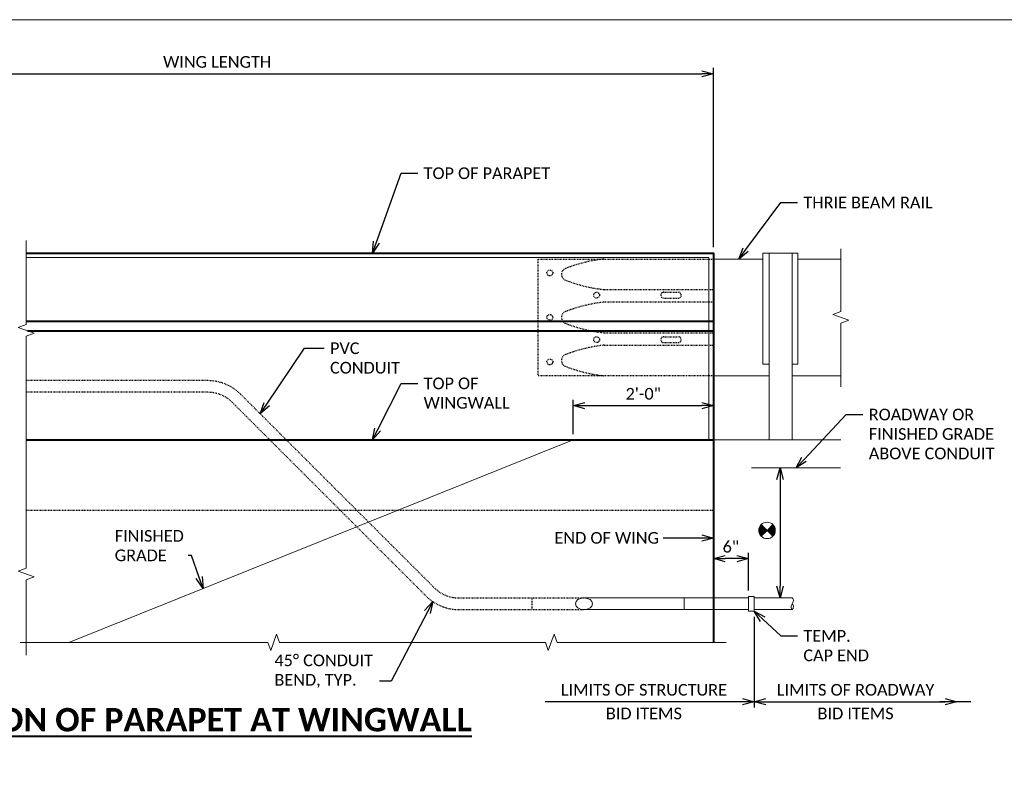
# Model space of a CAD drawing. Extents: x -1659 to 205, y -2368 to -1849.
# Tile 18 of 20: x -391 to -264, y -2212 to -2116. Entities that reach past the tile are written whole.
import ezdxf
from ezdxf import colors
from ezdxf.entities.mleader import LeaderData, LeaderLine
from ezdxf.math import Vec2, Vec3

# ---------------------------------------------------------------- set-up
doc = ezdxf.new("R2010")
doc.units = 0
doc.header["$MEASUREMENT"] = 0
doc.linetypes.add('Wisdot2', pattern=[0.125, 0.0625, -0.0625])
for name, color, linetype, lineweight in [('B_ANNO_BREAK', 7, 'Continuous', 18), ('B_ANNO_DIM', 7, 'Continuous', 18), ('B_ANNO_SYMB', 7, 'Continuous', 18), ('B_ANNO_TEXT_TITLE', 7, 'Continuous', 40), ('B_CONC_PPT', 12, 'Continuous', 40), ('B_CONC_WALL', 1, 'Continuous', 40), ('B_DETAIL', 7, 'Continuous', 18), ('B_DETAIL_HIDDEN', 7, 'Wisdot2', 25)]:
    doc.layers.add(name, color=color, linetype=linetype, lineweight=lineweight)
doc.layers.add('B_ANNO_NOPLOT', color=47, linetype='Continuous', lineweight=18, plot=False)
doc.styles.get("Standard").update_dxf_attribs({"font": 'calibri.ttf'})
doc.styles.add('Title', font='calibrib.ttf', dxfattribs={"height": 0.125})
doc.dimstyles.new('Annotative', dxfattribs={"dimscale": 0, "dimtxt": 0.0625, "dimasz": 0.0625, "dimexe": 0.03125, "dimexo": 0.03125, "dimgap": 0.03125, "dimtad": 1, "dimdec": 3, "dimzin": 3, "dimdsep": 46, "dimlunit": 4, "dimtxsty": 'Standard', "dimblk": 'OPEN30', "dimcen": 0.03125, "dimaunit": 1, "dimadec": 0, "dimazin": 3, "dimtfac": 0.75, "dimtdec": 3, "dimtofl": 0, "dimtmove": 0, "dimatfit": 3, "dimldrblk": 'OPEN30', "dimfxl": 1, "dimtfill": 1, "dimfrac": 1, "dimtolj": 1, "dimtzin": 0, "dimarcsym": 0})

# ---------------------------------------------------------------- blocks, each defined once
blk = doc.blocks.new('guardrail')
at = {"layer": 'B_DETAIL_HIDDEN'}
for p, q in [((-3.710157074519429, 4.761578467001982), (15.00003621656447, 4.779560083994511)), ((15.00003621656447, 2.609836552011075), (-3.710157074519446, 2.609836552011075)), ((-3.710157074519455, -2.628329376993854), (15.00003621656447, -2.628329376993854)), ((-3.710157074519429, -4.76208967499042), (15.00003621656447, -4.780071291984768))]:
    blk.add_line(p, q, dxfattribs=at)
at = {"layer": 'B_DETAIL_HIDDEN', "ltscale": 0.5}
for p, q in [((6.500036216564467, 4.312244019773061), (9.000036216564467, 4.312244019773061)), ((6.500036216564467, 3.312244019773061), (9.000036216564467, 3.312244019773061)), ((6.500036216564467, -3.312755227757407), (9.000036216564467, -3.312755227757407)), ((6.500036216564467, -4.312755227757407), (9.000036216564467, -4.312755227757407))]:
    blk.add_line(p, q, dxfattribs=at)
at = {"layer": 'B_DETAIL_HIDDEN', "flags": 128}
for points in [[(-14.99996378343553, 9.999744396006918), (15.00003621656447, 9.999744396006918)], [(15.00003621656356, -10.00025560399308), (-14.99996378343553, -10.00025560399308), (-14.99996378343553, 9.999744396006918)]]:
    blk.add_lwpolyline(points, dxfattribs=at)
at = {"layer": 'B_DETAIL_HIDDEN', "ltscale": 0.25}
for centre in [(-12.99996378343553, 7.624744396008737), (-4.999963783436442, 3.812244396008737), (-12.99996378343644, -0.0002556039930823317), (-4.999963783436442, -3.812755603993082), (-12.99996378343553, -7.625255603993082)]:
    blk.add_circle(centre, 0.5, dxfattribs=at)
at = {"layer": 'B_DETAIL_HIDDEN', "ltscale": 0.5}
for centre, radius, start, end in [((-0.9760900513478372, -15.51578757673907), 25.66159570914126, 96.11608083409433, 111.3823732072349), ((-9.940985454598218, 7.380661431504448), 1.072640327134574, 111.3823732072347, 248.6176267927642), ((-0.9760900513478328, 30.27711043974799), 25.66159570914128, 248.6176267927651, 263.8839191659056), ((6.500036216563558, 3.812244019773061), 0.5, 90.0000862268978, 270.0000000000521), ((9.000036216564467, 3.812244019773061), 0.5, 270.000000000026, 90.0000862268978), ((-0.9760900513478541, -22.90569542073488), 25.66159570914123, 96.11608083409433, 111.382373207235), ((-9.940985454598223, -0.00924641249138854), 1.072640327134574, 111.382373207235, 248.6176267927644), ((-0.976090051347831, 22.88720259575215), 25.66159570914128, 248.6176267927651, 263.8839191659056), ((6.500036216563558, -3.812755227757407), 0.5, 89.99999999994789, 269.9999137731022), ((9.000036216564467, -3.812755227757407), 0.5, 269.9999137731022, 89.99999999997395), ((-0.9760900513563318, -30.27762164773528), 25.66159570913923, 96.11608083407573, 111.3823732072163), ((-9.940985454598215, -7.38117263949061), 1.072640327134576, 111.3823732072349, 248.6176267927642), ((-0.976090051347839, 15.51527636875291), 25.66159570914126, 248.6176267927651, 263.8839191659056)]:
    blk.add_arc(centre, radius, start, end, dxfattribs=at)
blk = doc.blocks.new('_Open30')
at = {"color": 0, "linetype": 'ByBlock', "lineweight": -2}
for p, q in [((-1, 0.26794919), (0, 0)), ((0, 0), (-1, -0.26794919)), ((0, 0), (-1, 0))]:
    blk.add_line(p, q, dxfattribs=at)
blk = doc.blocks.new('*D112')
at = {"layer": 'B_ANNO_DIM', "color": 0, "lineweight": -2, "transparency": 16777216}
for p, q in [((53.09397135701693, 222.1846771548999), (53.09397135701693, 245.796793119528)), ((179.093967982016, 222.7501771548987), (179.093967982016, 245.796793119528)), ((54.59397135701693, 245.046793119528), (177.593967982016, 245.046793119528))]:
    blk.add_line(p, q, dxfattribs=at)
at = {"layer": 'Defpoints', "color": 0, "transparency": 16777216}
for p in [(179.093967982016, 245.046793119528), (53.09397135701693, 221.4346771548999), (179.093967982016, 222.0001771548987)]:
    blk.add_point(p, dxfattribs=at)
at = {"layer": 'B_ANNO_DIM', "color": 0, "lineweight": -2, "transparency": 16777216, "xscale": 1.5, "yscale": 1.5, "zscale": 1.5, "rotation": 180}
blk.add_blockref('_Open30', (53.09397135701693, 245.046793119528), dxfattribs=at)
at = {"layer": 'B_ANNO_DIM', "color": 0, "lineweight": -2, "transparency": 16777216, "xscale": 1.5, "yscale": 1.5, "zscale": 1.5}
blk.add_blockref('_Open30', (179.093967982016, 245.046793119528), dxfattribs=at)
at = {"layer": 'B_ANNO_DIM', "color": 0, "transparency": 16777216, "insert": (115.3752213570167, 246.5641008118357), "char_height": 1.5, "attachment_point": 5, "bg_fill": 3, "box_fill_scale": 1.25, "bg_fill_color": 256, "bg_fill_true_color": 13158600, "bg_fill_transparency": 0}
blk.add_mtext('\\A1;WING LENGTH', dxfattribs=at)
blk = doc.blocks.new('*D87')
at = {"layer": 'B_ANNO_DIM', "color": 0, "lineweight": -2, "transparency": 16777216}
for p, q in [((-296.9873368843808, -2189.109312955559), (-296.9873368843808, -2184.243735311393)), ((-298.4873368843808, -2184.993735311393), (-299.9873368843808, -2184.993735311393))]:
    blk.add_line(p, q, dxfattribs=at)
at = {"layer": 'Defpoints', "color": 0, "transparency": 16777216}
for p in [(-301.4873368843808, -2184.993735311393), (-301.4873368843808, -2184.993735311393), (-296.9873368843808, -2189.859312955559)]:
    blk.add_point(p, dxfattribs=at)
at = {"layer": 'B_ANNO_DIM', "color": 0, "lineweight": -2, "transparency": 16777216, "xscale": 1.5, "yscale": 1.5, "zscale": 1.5, "rotation": 180}
blk.add_blockref('_Open30', (-301.4873368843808, -2184.993735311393), dxfattribs=at)
at = {"layer": 'B_ANNO_DIM', "color": 0, "lineweight": -2, "transparency": 16777216, "xscale": 1.5, "yscale": 1.5, "zscale": 1.5}
blk.add_blockref('_Open30', (-296.9873368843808, -2184.993735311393), dxfattribs=at)
at = {"layer": 'B_ANNO_DIM', "color": 0, "transparency": 16777216, "insert": (-299.2373368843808, -2183.475850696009), "char_height": 1.5, "attachment_point": 5, "bg_fill": 3, "box_fill_scale": 1.25, "bg_fill_color": 256, "bg_fill_true_color": 13158600, "bg_fill_transparency": 0}
blk.add_mtext('\\A1;6"', dxfattribs=at)
blk = doc.blocks.new('*D109')
at = {"layer": 'B_ANNO_DIM', "color": 0, "lineweight": -2, "transparency": 16777216}
for p, q in [((161.0939679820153, 198.7471771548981), (161.0939679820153, 203.1569175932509)), ((162.5939679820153, 202.4069175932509), (177.5939679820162, 202.4069175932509))]:
    blk.add_line(p, q, dxfattribs=at)
at = {"layer": 'Defpoints', "color": 0, "transparency": 16777216}
for p in [(179.0939679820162, 202.4069175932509), (179.0939679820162, 202.4069175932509), (161.0939679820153, 197.9971771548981)]:
    blk.add_point(p, dxfattribs=at)
at = {"layer": 'B_ANNO_DIM', "color": 0, "lineweight": -2, "transparency": 16777216, "xscale": 1.5, "yscale": 1.5, "zscale": 1.5, "rotation": 180}
blk.add_blockref('_Open30', (161.0939679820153, 202.4069175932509), dxfattribs=at)
at = {"layer": 'B_ANNO_DIM', "color": 0, "lineweight": -2, "transparency": 16777216, "xscale": 1.5, "yscale": 1.5, "zscale": 1.5}
blk.add_blockref('_Open30', (179.0939679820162, 202.4069175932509), dxfattribs=at)
at = {"layer": 'B_ANNO_DIM', "color": 0, "transparency": 16777216, "insert": (170.0939679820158, 203.9253791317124), "char_height": 1.5, "attachment_point": 5, "bg_fill": 3, "box_fill_scale": 1.25, "bg_fill_color": 256, "bg_fill_true_color": 13158600, "bg_fill_transparency": 0}
blk.add_mtext('\\A1;2\'-0"', dxfattribs=at)
blk = doc.blocks.new('*D88')
at = {"layer": 'B_ANNO_DIM', "color": 0, "lineweight": -2, "transparency": 16777216}
blk.add_line((-292.9287863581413, -2174.84861333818), (-292.9287863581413, -2188.546811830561), dxfattribs=at)
at = {"layer": 'Defpoints', "color": 0, "transparency": 16777216}
for p in [(-292.9287863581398, -2173.34861333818), (-292.9287863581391, -2190.046811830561), (-292.9287863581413, -2190.046811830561)]:
    blk.add_point(p, dxfattribs=at)
at = {"layer": 'B_ANNO_DIM', "color": 0, "lineweight": -2, "transparency": 16777216, "xscale": 1.5, "yscale": 1.5, "zscale": 1.5}
for p, rotation in [((-292.9287863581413, -2173.34861333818), 90), ((-292.9287863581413, -2190.046811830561), 270)]:
    blk.add_blockref('_Open30', p, dxfattribs=dict(at, rotation=rotation))
blk = doc.blocks.new('SYM04')
at = {"layer": 'B_ANNO_SYMB'}
h = blk.add_hatch(color=256, dxfattribs=at)
edge = h.paths.add_edge_path()
edge.add_line((-2.24663418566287, -2.080375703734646), (-1.498471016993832, -2.828538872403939))
edge.add_line((-1.498471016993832, -2.828538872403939), (-2.246634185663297, -3.576702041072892))
edge.add_arc((-1.49847101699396, -2.828538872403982), 1.058062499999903, 134.9999999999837, 224.9999999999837, ccw=False)
h = blk.add_hatch(color=256, dxfattribs=at)
edge = h.paths.add_edge_path()
edge.add_line((-0.7503078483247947, -3.576702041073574), (-1.498471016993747, -2.82853887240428))
edge.add_line((-1.498471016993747, -2.82853887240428), (-0.7503078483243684, -2.080375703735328))
edge.add_arc((-1.498471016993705, -2.828538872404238), 1.058062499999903, -45.000000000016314, 44.999999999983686, ccw=False)
at = {"layer": 'B_ANNO_SYMB', "flags": 128}
for points in [[(-2.24663418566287, -2.080375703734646), (-1.498471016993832, -2.828538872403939), (-2.246634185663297, -3.576702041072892), (-2.246634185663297, -3.576702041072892, -0.414213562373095), (-2.24663418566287, -2.080375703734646)], [(-0.7503078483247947, -3.576702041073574), (-1.498471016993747, -2.82853887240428), (-0.7503078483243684, -2.080375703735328), (-0.7503078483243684, -2.080375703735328, -0.414213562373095), (-0.7503078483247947, -3.576702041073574)]]:
    blk.add_lwpolyline(points, format="xyb", dxfattribs=at)
at = {"layer": 'B_ANNO_SYMB'}
blk.add_circle((-1.498471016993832, -2.828538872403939), 1.0580625, dxfattribs=at)
blk = doc.blocks.new('*D451')
at = {"layer": 'B_ANNO_DIM', "color": 0, "lineweight": -2, "transparency": 16777216}
for p, q in [((184.3439634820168, 175.2653034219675), (184.3439634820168, 163.6222619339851)), ((185.8439634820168, 164.3722619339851), (208.8708468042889, 164.3722619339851))]:
    blk.add_line(p, q, dxfattribs=at)
at = {"layer": 'Defpoints', "color": 0, "transparency": 16777216}
for p in [(184.3439634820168, 176.0153034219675), (210.3708468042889, 164.3722619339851), (210.3708468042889, 164.3722619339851)]:
    blk.add_point(p, dxfattribs=at)
at = {"layer": 'B_ANNO_DIM', "color": 0, "lineweight": -2, "transparency": 16777216, "xscale": 1.5, "yscale": 1.5, "zscale": 1.5, "rotation": 180}
blk.add_blockref('_Open30', (184.3439634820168, 164.3722619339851), dxfattribs=at)
at = {"layer": 'B_ANNO_DIM', "color": 0, "lineweight": -2, "transparency": 16777216, "xscale": 1.5, "yscale": 1.5, "zscale": 1.5}
blk.add_blockref('_Open30', (210.3708468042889, 164.3722619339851), dxfattribs=at)
at = {"layer": 'B_ANNO_DIM', "color": 0, "transparency": 16777216, "char_height": 1.5, "attachment_point": 5, "bg_fill": 3, "box_fill_scale": 1.25, "bg_fill_color": 256, "bg_fill_true_color": 13158600, "bg_fill_transparency": 0}
for s, insert in [('\\A1;LIMITS OF ROADWAY', (197.3574051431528, 165.8907234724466)), ('\\A1;BID ITEMS', (197.3574051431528, 162.8538003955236))]:
    blk.add_mtext(s, dxfattribs=dict(at, insert=insert))
blk = doc.blocks.new('*D110')
at = {"layer": 'B_ANNO_DIM', "color": 0, "lineweight": -2, "transparency": 16777216}
blk.add_line((182.8439634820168, 164.3722619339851), (157.5021066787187, 164.3722619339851), dxfattribs=at)
at = {"layer": 'Defpoints', "color": 0, "transparency": 16777216}
for p in [(157.5021066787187, 164.3722619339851), (157.5021066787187, 164.3722619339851), (184.3439634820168, 164.3722619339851)]:
    blk.add_point(p, dxfattribs=at)
at = {"layer": 'B_ANNO_DIM', "color": 0, "lineweight": -2, "transparency": 16777216, "xscale": 1.5, "yscale": 1.5, "zscale": 1.5}
blk.add_blockref('_Open30', (184.3439634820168, 164.3722619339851), dxfattribs=at)
at = {"layer": 'B_ANNO_DIM', "color": 0, "transparency": 16777216, "char_height": 1.5, "attachment_point": 5, "bg_fill": 3, "box_fill_scale": 1.25, "bg_fill_color": 256, "bg_fill_true_color": 13158600, "bg_fill_transparency": 0}
for s, insert in [('\\A1;LIMITS OF STRUCTURE', (170.1730350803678, 165.8907234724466)), ('\\A1;BID ITEMS', (170.1730350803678, 162.8538003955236))]:
    blk.add_mtext(s, dxfattribs=dict(at, insert=insert))
blk = doc.blocks.new('_None')
blk = doc.blocks.new('INS_SS32ELEC_BASE-2')
at = {"layer": 'B_ANNO_BREAK', "flags": 128}
for points in [[(195.4676548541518, 204.8053381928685), (195.4676548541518, 213.0056278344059), (196.4986032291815, 213.3808623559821), (194.4367064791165, 214.1313313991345), (195.4676548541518, 214.5065659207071), (195.4676548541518, 222.5730028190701)], [(90.08811063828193, 171.9951592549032), (121.8868836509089, 171.9951592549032), (122.2621181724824, 170.9642108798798), (123.0125872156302, 173.0261076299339), (123.3878217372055, 171.9951592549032), (157.5263533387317, 171.9951592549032), (157.9015878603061, 170.9642108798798), (158.6520569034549, 173.0261076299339), (159.0272914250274, 171.9951592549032), (180.7284854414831, 171.9951592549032)]]:
    blk.add_lwpolyline(points, dxfattribs=at)
at = {"layer": 'B_ANNO_DIM'}
blk.add_line((183.9788324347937, 194.4009917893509), (195.4370661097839, 194.4009917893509), dxfattribs=at)
at = {"layer": 'B_ANNO_NOPLOT', "flags": 128}
blk.add_lwpolyline([(0, 0), (-1.005828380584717e-07, 252.0000000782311), (323.9276625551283, 252.0000001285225), (323.9276625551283, 238.8551612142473), (377.9999998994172, 238.8551612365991), (377.9999999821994, 40.49960530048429), (316.5707527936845, 40.49960528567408), (316.5707528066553, 1.229345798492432e-07)], close=True, dxfattribs=at)
at = {"layer": 'B_CONC_PPT'}
for p, q in [((90.86383484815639, 213.2471771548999), (179.0939679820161, 213.2471771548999)), ((91.03612441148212, 212.028434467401), (179.0939679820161, 212.028434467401))]:
    blk.add_line(p, q, dxfattribs=at)
at = {"layer": 'B_CONC_PPT', "flags": 128}
blk.add_lwpolyline([(90.86383484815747, 221.9972512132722), (179.0939679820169, 221.9972512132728), (179.0939679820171, 197.9971771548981)], dxfattribs=at)
at = {"layer": 'B_CONC_WALL', "flags": 128}
blk.add_lwpolyline([(90.86383484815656, 197.9971771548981), (179.0939679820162, 197.9971771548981), (179.0939679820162, 171.9951592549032)], dxfattribs=at)
at = {"layer": 'B_DETAIL'}
for p, q in [((179.0939679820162, 221.247182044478), (185.4464679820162, 221.2471820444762)), ((189.9464679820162, 221.2471820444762), (195.4676548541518, 221.2471820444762)), ((179.0939679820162, 206.2471820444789), (186.2414679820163, 206.2471820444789)), ((189.1964679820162, 206.247182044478), (195.467654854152, 206.247182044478)), ((96.31179767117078, 171.9951592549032), (161.0939679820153, 197.9971771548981)), ((179.0939679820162, 197.9971771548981), (195.4676548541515, 197.9971771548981)), ((189.2304592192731, 177.7027932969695), (184.3439634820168, 177.7027932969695)), ((189.2277131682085, 176.2028022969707), (184.3439634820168, 176.2028022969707))]:
    blk.add_line(p, q, dxfattribs=at)
at = {"layer": 'B_DETAIL', "flags": 128}
for points in [[(90.86383484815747, 221.4347545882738), (178.5314679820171, 221.4347545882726), (178.5314679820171, 197.9971771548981)], [(186.2414679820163, 207.7471771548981), (185.4464679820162, 207.7471771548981), (185.4464679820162, 221.9971771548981), (186.2414679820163, 221.9971771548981)], [(186.2414679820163, 197.9971771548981), (186.2414679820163, 221.9971771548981), (189.1964679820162, 221.9971771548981), (189.1964679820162, 197.9971771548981)], [(189.1964679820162, 221.9971771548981), (189.9464679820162, 221.9971771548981), (189.9464679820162, 207.7471771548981), (189.1964679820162, 207.7471771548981)], [(183.5939679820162, 177.89029217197), (184.3439634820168, 177.89029217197), (184.3439634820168, 176.0153034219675), (183.5939679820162, 176.0153034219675), (183.5939679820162, 177.89029217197)]]:
    blk.add_lwpolyline(points, dxfattribs=at)
at = {"layer": 'B_DETAIL'}
blk.add_open_spline([(189.2304592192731, 177.7027932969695), (189.2824394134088, 177.577549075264), (189.3887778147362, 177.4519841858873), (189.37847888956, 177.3267433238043), (189.3682747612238, 177.202655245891), (189.2806851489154, 177.0779753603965), (189.2304592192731, 176.9546938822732), (189.1793905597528, 176.8293438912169), (189.0802391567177, 176.7039939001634), (189.0744384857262, 176.578643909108), (189.0686378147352, 176.4532939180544), (189.1796287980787, 176.2021288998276), (189.2304592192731, 176.2025939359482), (189.2809152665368, 176.2030555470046), (189.3738541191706, 176.4532939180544), (189.37847888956, 176.578643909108), (189.3831036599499, 176.7039939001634), (189.2824502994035, 176.8293438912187), (189.2304592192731, 176.9546938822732)], degree=3, knots=[0, 0, 0, 0, 0.1665102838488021, 0.1665102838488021, 0.1665102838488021, 0.3314879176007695, 0.3314879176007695, 0.3314879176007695, 0.4992336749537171, 0.4992336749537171, 0.4992336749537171, 0.6669794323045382, 0.6669794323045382, 0.6669794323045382, 0.8334897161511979, 0.8334897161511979, 0.8334897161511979, 1, 1, 1, 1], dxfattribs=at)
at = {"layer": 'B_DETAIL_HIDDEN'}
blk.add_line((90.86383484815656, 188.997177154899), (179.0939679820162, 188.9971771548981), dxfattribs=at)
at = {"xscale": 0.75, "yscale": 0.75, "zscale": 0.75}
blk.add_blockref('guardrail', (167.8439408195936, 213.7473737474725), dxfattribs=at)
blk.add_blockref('SYM04', (187.4890000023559, 189.2057998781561))
at = {"layer": 'B_ANNO_TEXT_TITLE', "insert": (51.09997706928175, 163.5578095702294), "char_height": 3, "width": 99.6337617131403, "attachment_point": 1, "style": 'Title'}
blk.add_mtext('\\A1;\\pxqc;{\\LOUTSIDE ELEVATION OF PARAPET AT WINGWALL}', dxfattribs=at)
at = {"layer": 'B_ANNO_DIM'}
dim = blk.add_linear_dim(base=(187.6525185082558, 177.7027932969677), p1=(187.6525185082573, 194.40099178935), p2=(187.652518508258, 177.7027932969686), angle=90, text=' ', dimstyle='Annotative', dxfattribs=at)
dim.commit()
dim.dimension.update_dxf_attribs({"geometry": '*D88', "text_midpoint": (187.6525185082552, 186.0518925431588), "insert": (480.581304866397, 2367.749605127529)})
ml = blk.add_multileader_mtext('Standard', dxfattribs=at)
ml.set_content('THRIE BEAM RAIL', color=256)
ml.set_leader_properties()
ml.set_arrow_properties(name='OPEN30')
ml.build(insert=Vec2(0, 0))
ml.multileader.update_dxf_attribs({"text_right_attachment_type": 3, "dogleg_length": 0.0625, "arrow_head_size": 1.5, "scale": 24})
ctx = ml.context
ctx.base_point, ctx.scale, ctx.char_height, ctx.arrow_head_size, ctx.landing_gap_size, ctx.plane_origin = Vec3(189.903055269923, 228.5090956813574), 24, 1.5, 1.5, 0.75, Vec3(184.3439634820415, 231.7071292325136)
ctx.right_attachment = 3
notes = []
notes.append((ctx, [(0, (1, 1, 0), (188.403055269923, 228.5090956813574), (1, 0), 1.5, [(0, [(182.3475698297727, 221.2471820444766), (187.7490143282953, 228.5090956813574), (187.9652455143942, 228.5090956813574)], 0, [])])]))
ctx.mtext.insert, ctx.mtext.flow_direction = Vec3(190.653055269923, 229.262557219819), 5
ml = blk.add_multileader_mtext('Standard', dxfattribs=at)
ml.set_content('TOP OF\\PWINGWALL', color=256)
ml.set_leader_properties()
ml.set_arrow_properties(name='OPEN30')
ml.build(insert=Vec2(0, 0))
ml.multileader.update_dxf_attribs({"text_right_attachment_type": 3, "dogleg_length": 0.0625, "arrow_head_size": 1.5, "scale": 24})
ctx = ml.context
ctx.base_point, ctx.scale, ctx.char_height, ctx.arrow_head_size, ctx.landing_gap_size, ctx.plane_origin = Vec3(141.137987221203, 205.2590907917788), 24, 1.5, 1.5, 0.75, Vec3(135.5788954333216, 208.457124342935)
ctx.right_attachment = 3
notes.append((ctx, [(0, (1, 1, 0), (139.637987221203, 205.2590907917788), (1, 0), 1.5, [(0, [(135.3126460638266, 197.9971771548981), (138.9839462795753, 205.2590907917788), (139.2001774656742, 205.2590907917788)], 0, [])])]))
ctx.mtext.insert, ctx.mtext.flow_direction = Vec3(141.887987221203, 206.0194754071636), 5
ml = blk.add_multileader_mtext('Standard', dxfattribs=at)
ml.set_content('ROADWAY OR\\PFINISHED GRADE\\PABOVE CONDUIT', color=256)
ml.set_leader_properties()
ml.set_arrow_properties(name='OPEN30')
ml.build(insert=Vec2(0, 0))
ml.multileader.update_dxf_attribs({"text_right_attachment_type": 3, "dogleg_length": 0.0625, "arrow_head_size": 1.5, "scale": 24})
ctx = ml.context
ctx.base_point, ctx.scale, ctx.char_height, ctx.arrow_head_size, ctx.landing_gap_size, ctx.plane_origin = Vec3(198.3005544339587, 201.2580430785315), 24, 1.5, 1.5, 0.75, Vec3(192.7414626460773, 204.4560766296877)
ctx.right_attachment = 3
notes.append((ctx, [(0, (1, 1, 0), (196.8005544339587, 201.2580430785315), (1, 0), 1.5, [(0, [(189.7079492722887, 194.4009917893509), (196.146513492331, 201.2580430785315), (196.3627446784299, 201.2580430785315)], 0, [])])]))
ctx.mtext.insert, ctx.mtext.flow_direction = Vec3(199.0505544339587, 202.0190046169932), 5
ml = blk.add_multileader_mtext('Standard', dxfattribs=at)
ml.set_content('FINISHED\\PGRADE', color=256)
ml.set_leader_properties()
ml.set_arrow_properties(name='OPEN30')
ml.build(insert=Vec2(0, 0))
ml.multileader.update_dxf_attribs({"text_right_attachment_type": 3, "dogleg_length": 0.0625, "arrow_head_size": 1.5, "scale": 24})
ctx = ml.context
ctx.base_point, ctx.scale, ctx.char_height, ctx.arrow_head_size, ctx.landing_gap_size, ctx.plane_origin = Vec3(101.4728092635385, 185.6651061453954), 24, 1.5, 1.5, 0.75, Vec3(116.0437015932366, 183.1362599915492)
ctx.right_attachment = 3
notes.append((ctx, [(0, (1, 1, 0), (112.1028514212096, 183.1362599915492), (-1, 0), 0.4681190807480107, [(0, [(113.5679407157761, 178.9213634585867), (112.1028514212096, 183.1362599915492), (112.1028514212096, 183.1362599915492)], 0, [])])]))
ctx.mtext.insert, ctx.mtext.flow_direction = Vec3(102.2228092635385, 186.4254907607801), 5
ml = blk.add_multileader_mtext('Standard', dxfattribs=at)
ml.set_content('TEMP.\\PCAP END', color=256)
ml.set_leader_properties()
ml.set_arrow_properties(name='OPEN30')
ml.build(insert=Vec2(0, 0))
ml.multileader.update_dxf_attribs({"text_right_attachment_type": 3, "dogleg_length": 0.0625, "arrow_head_size": 1.5, "scale": 24})
ctx = ml.context
ctx.base_point, ctx.scale, ctx.char_height, ctx.arrow_head_size, ctx.landing_gap_size, ctx.plane_origin = Vec3(189.9030552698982, 172.8172698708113), 24, 1.5, 1.5, 0.75, Vec3(184.3439634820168, 176.0153034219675)
ctx.right_attachment = 3
notes.append((ctx, [(0, (1, 1, 0), (188.4030552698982, 172.8172698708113), (1, 0), 1.5, [(0, [(184.3439634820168, 176.0153034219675), (187.7490143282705, 172.8172698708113), (187.9652455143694, 172.8172698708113)], 0, [])])]))
ctx.mtext.insert, ctx.mtext.flow_direction = Vec3(190.6530552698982, 173.576500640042), 5
for ctx, leaders in notes:
    for number, flags, end, landing, length, lines in leaders:
        leader = LeaderData()
        leader.index, (leader.has_last_leader_line, leader.has_dogleg_vector, leader.attachment_direction) = number, flags
        leader.last_leader_point, leader.dogleg_vector, leader.dogleg_length = Vec3(end), Vec3(landing), length
        for number, points, colour, breaks in lines:
            line = LeaderLine()
            line.index, line.vertices, line.color, line.breaks = number, Vec3.list(points), colors.encode_raw_color(colour), breaks
            leader.lines.append(line)
        ctx.leaders.append(leader)
dim = blk.add_linear_dim(base=(179.093967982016, 245.046793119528), p1=(53.09397135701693, 221.4346771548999), p2=(179.093967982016, 222.0001771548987), text='WING LENGTH', dimstyle='Annotative', dxfattribs=at)
dim.commit()
dim.dimension.update_dxf_attribs({"geometry": '*D112', "text_midpoint": (115.3752213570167, 245.046793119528), "dimtype": 128})
dim = blk.add_linear_dim(base=(179.0939679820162, 202.4069175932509), p1=(161.0939679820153, 197.9971771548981), p2=(179.0939679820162, 202.4069175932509), dimstyle='Annotative', override={"dimlfac": 1.333}, dxfattribs=at)
dim.commit()
dim.dimension.update_dxf_attribs({"geometry": '*D109', "text_midpoint": (170.0939679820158, 203.9253791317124)})
dim = blk.add_linear_dim(base=(179.0939679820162, 182.7558698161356), p1=(183.5939679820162, 177.89029217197), p2=(179.0939679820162, 182.7558698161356), dimstyle='Annotative', override={"dimlfac": 1.333}, dxfattribs=at)
dim.commit()
dim.dimension.update_dxf_attribs({"geometry": '*D87', "text_midpoint": (181.3439679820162, 182.7558698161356), "dimtype": 128, "insert": (480.581304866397, 2367.749605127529)})
dim = blk.add_linear_dim(base=(210.3708468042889, 164.3722619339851), p1=(184.3439634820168, 176.0153034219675), p2=(210.3708468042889, 164.3722619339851), text='LIMITS OF ROADWAY\\XBID ITEMS', dimstyle='Annotative', dxfattribs=at)
dim.commit()
dim.dimension.update_dxf_attribs({"geometry": '*D451', "text_midpoint": (197.3574051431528, 164.3722619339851)})
at = {"layer": 'B_ANNO_BREAK', "flags": 128}
blk.add_lwpolyline([(90.86383484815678, 170.3436647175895), (90.86383484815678, 180.0369820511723), (91.89478322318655, 180.4122165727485), (89.83288647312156, 181.162685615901), (90.86383484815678, 181.5379201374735), (90.86383484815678, 211.3406736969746), (91.89478322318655, 211.7159082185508), (89.83288647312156, 212.4663772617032), (90.86383484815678, 212.8416117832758), (90.86383484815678, 223.6368471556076)], dxfattribs=at)
at = {"layer": 'B_ANNO_DIM'}
dim = blk.add_linear_dim(base=(157.5021066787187, 164.3722619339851), p1=(184.3439634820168, 164.3722619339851), p2=(157.5021066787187, 164.3722619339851), text='LIMITS OF STRUCTURE\\XBID ITEMS', dimstyle='Annotative', override={"dimblk1": 'Open30', "dimblk2": 'None', "dimsah": 1}, dxfattribs=at)
dim.commit()
dim.dimension.update_dxf_attribs({"geometry": '*D110', "text_midpoint": (170.1730350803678, 164.3722619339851)})
blk.add_leader([(212.1650631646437, 164.3722619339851), (208.1636989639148, 164.3722619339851)], dimstyle='Annotative', override={"dimscale": 0, "dimgap": 0.03125, "dimtad": 0}, dxfattribs=at)
ml = blk.add_multileader_mtext('Standard', dxfattribs=at)
ml.set_content('TOP OF PARAPET', color=256)
ml.set_leader_properties()
ml.set_arrow_properties(name='OPEN30')
ml.build(insert=Vec2(0, 0))
ml.multileader.update_dxf_attribs({"text_right_attachment_type": 3, "dogleg_length": 0.0625, "arrow_head_size": 1.5, "scale": 24})
ctx = ml.context
ctx.base_point, ctx.scale, ctx.char_height, ctx.arrow_head_size, ctx.landing_gap_size, ctx.plane_origin = Vec3(141.137987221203, 232.2590907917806), 24, 1.5, 1.5, 0.75, Vec3(135.5788954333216, 235.4571243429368)
ctx.right_attachment = 3
notes = []
notes.append((ctx, [(0, (1, 1, 0), (139.637987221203, 232.2590907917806), (1, 0), 1.5, [(0, [(135.3126460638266, 221.9972512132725), (138.9839462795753, 232.2590907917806), (139.2001774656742, 232.2590907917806)], 0, [])])]))
ctx.mtext.insert, ctx.mtext.flow_direction = Vec3(141.887987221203, 233.0200523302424), 5
ml = blk.add_multileader_mtext('Standard', dxfattribs=at)
ml.set_content('END OF WING', color=256)
ml.set_leader_properties()
ml.set_arrow_properties(name='OPEN30')
ml.build(insert=Vec2(0, 0))
ml.multileader.update_dxf_attribs({"text_right_attachment_type": 3, "dogleg_length": 0.0625, "arrow_head_size": 1.5, "scale": 24})
ctx = ml.context
ctx.base_point, ctx.scale, ctx.char_height, ctx.arrow_head_size, ctx.landing_gap_size, ctx.plane_origin = Vec3(157.9426618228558, 185.4081188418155), 24, 1.5, 1.5, 0.75, Vec3(179.0939679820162, 185.3931188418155)
ctx.right_attachment = 3
notes.append((ctx, [(0, (1, 1, 0), (174.1392002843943, 185.3931188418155), (-1, 0), 1.5, [(0, [(179.0939679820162, 185.3931188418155), (174.7879500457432, 185.3931188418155), (174.4806531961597, 185.3931188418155)], 0, [])])]))
ctx.mtext.insert, ctx.mtext.flow_direction = Vec3(158.6926618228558, 186.1690803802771), 5
for ctx, leaders in notes:
    for number, flags, end, landing, length, lines in leaders:
        leader = LeaderData()
        leader.index, (leader.has_last_leader_line, leader.has_dogleg_vector, leader.attachment_direction) = number, flags
        leader.last_leader_point, leader.dogleg_vector, leader.dogleg_length = Vec3(end), Vec3(landing), length
        for number, points, colour, breaks in lines:
            line = LeaderLine()
            line.index, line.vertices, line.color, line.breaks = number, Vec3.list(points), colors.encode_raw_color(colour), breaks
            leader.lines.append(line)
        ctx.leaders.append(leader)
blk = doc.blocks.new('*U453')
at = {"layer": 'B_ANNO_NOPLOT', "flags": 128}
blk.add_lwpolyline([(1.806012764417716e-14, 0), (-1.00582819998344e-07, 252.0000000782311), (323.9276625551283, 252.0000001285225), (323.9276625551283, 238.8551612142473), (377.9999998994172, 238.8551612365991), (377.9999999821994, 40.49960530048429), (316.5707527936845, 40.49960528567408), (316.5707528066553, 1.229345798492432e-07)], close=True, dxfattribs=at)
at = {"layer": 'B_DETAIL'}
for p, q in [((162.4750442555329, 177.7038717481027), (183.5939679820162, 177.7038717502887)), ((162.4684488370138, 176.2030812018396), (183.5939679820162, 176.203871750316))]:
    blk.add_line(p, q, dxfattribs=at)
at = {"layer": 'B_DETAIL', "ltscale": 0.25}
blk.add_line((175.3439679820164, 176.2046972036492), (175.3439679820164, 177.7038717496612), dxfattribs=at)
at = {"layer": 'B_DETAIL', "ltscale": 0.5}
blk.add_ellipse((162.4751633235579, 176.9534695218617), major_axis=(1.102742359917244, 0), ratio=0.680487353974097, dxfattribs=at)
at = {"layer": 'B_DETAIL_HIDDEN', "ltscale": 0.25}
blk.add_line((155.8437977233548, 176.2044536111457), (155.8437977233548, 177.7036281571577), dxfattribs=at)
at = {"layer": 'B_DETAIL_HIDDEN', "ltscale": 0.75, "flags": 128}
for points in [[(90.86383484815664, 205.6662774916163), (114.1160176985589, 205.6668705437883, -0.1989123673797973), (118.3586583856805, 203.9095112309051), (143.2468550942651, 179.0213017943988, 0.1989123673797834), (146.4288356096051, 177.7032823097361), (162.475163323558, 177.7038717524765), (162.475163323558, 177.7038717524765)], [(90.86383484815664, 204.1668705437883), (114.1160176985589, 204.1668705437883, -0.1989123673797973), (117.2979982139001, 202.848851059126), (142.1861949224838, 177.9606416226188, 0.1989123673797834), (146.4288356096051, 176.2032823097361), (162.4818371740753, 176.2030810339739)]]:
    blk.add_lwpolyline(points, format="xyb", dxfattribs=at)
at = {"layer": 'B_ANNO_DIM'}
ml = blk.add_multileader_mtext('Standard', dxfattribs=at)
ml.set_content('PVC\\PCONDUIT', color=256)
ml.set_leader_properties()
ml.set_arrow_properties(name='OPEN30')
ml.build(insert=Vec2(0, 0))
ml.multileader.update_dxf_attribs({"text_right_attachment_type": 3, "dogleg_length": 0.0625, "arrow_head_size": 1.5, "scale": 24})
ctx = ml.context
ctx.base_point, ctx.scale, ctx.char_height, ctx.arrow_head_size, ctx.landing_gap_size, ctx.plane_origin = Vec3(129.1236465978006, 209.7731923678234), 24, 1.5, 1.5, 0.75, Vec3(120.2374710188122, 206.6405282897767)
ctx.right_attachment = 3
notes = []
notes.append((ctx, [(0, (1, 1, 0), (127.6236465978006, 209.7731923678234), (1, 0), 1.5, [(0, [(120.9038732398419, 201.3642950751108), (126.5968014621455, 209.7731923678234), (127.3255381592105, 209.7731923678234)], 0, [])])]))
ctx.mtext.insert, ctx.mtext.flow_direction = Vec3(129.8736465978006, 210.5341539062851), 5
ml = blk.add_multileader_mtext('Standard', dxfattribs=at)
ml.set_content('45%%D CONDUIT\\PBEND, TYP.', color=256)
ml.set_leader_properties()
ml.set_arrow_properties(name='OPEN30')
ml.build(insert=Vec2(0, 0))
ml.multileader.update_dxf_attribs({"text_right_attachment_type": 3, "dogleg_length": 0.0625, "arrow_head_size": 1.5, "scale": 24})
ctx = ml.context
ctx.base_point, ctx.scale, ctx.char_height, ctx.arrow_head_size, ctx.landing_gap_size, ctx.plane_origin = Vec3(121.9809414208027, 169.5162244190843), 24, 1.5, 1.5, 0.75, Vec3(113.0947658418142, 166.3835603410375)
ctx.right_attachment = 3
notes.append((ctx, [(1, (1, 1, 0), (137.705556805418, 167.0012244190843), (-1, 0), 1.5, [(1, [(143.0688504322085, 177.2323166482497)], 0, [])])]))
ctx.mtext.insert, ctx.mtext.flow_direction = Vec3(122.7309414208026, 170.4335321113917), 5
for ctx, leaders in notes:
    for number, flags, end, landing, length, lines in leaders:
        leader = LeaderData()
        leader.index, (leader.has_last_leader_line, leader.has_dogleg_vector, leader.attachment_direction) = number, flags
        leader.last_leader_point, leader.dogleg_vector, leader.dogleg_length = Vec3(end), Vec3(landing), length
        for number, points, colour, breaks in lines:
            line = LeaderLine()
            line.index, line.vertices, line.color, line.breaks = number, Vec3.list(points), colors.encode_raw_color(colour), breaks
            leader.lines.append(line)
        ctx.leaders.append(leader)

msp = doc.modelspace()

# ---------------------------------------------------------------- block references
msp.add_blockref('INS_SS32ELEC_BASE-2', (-480.581304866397, -2367.749605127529))

# ---------------------------------------------------------------- next in the draw order: block references
msp.add_blockref('*U453', (-480.581304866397, -2367.749605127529))

doc.saveas('drawing.dxf')
